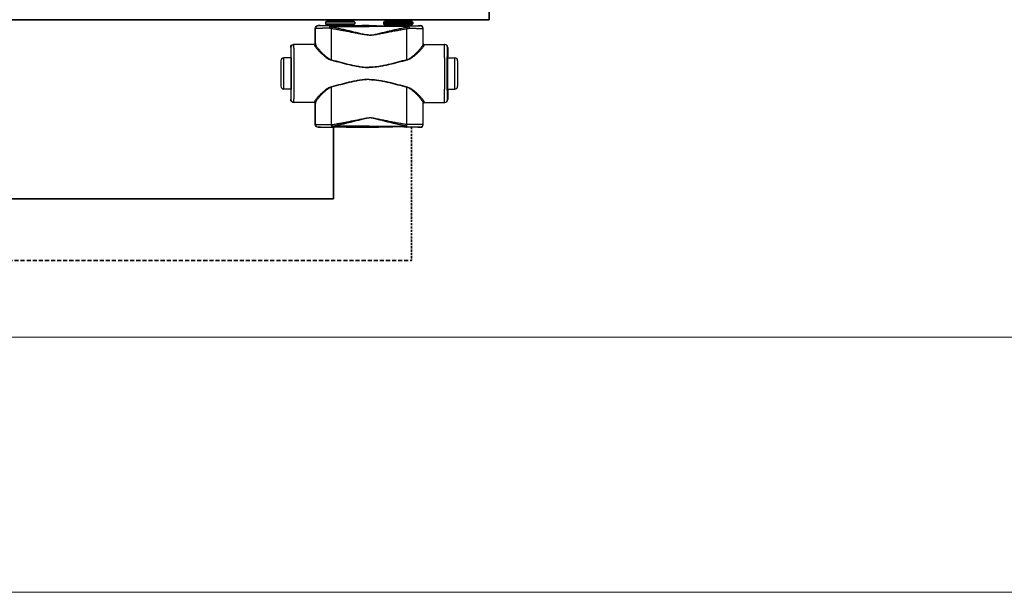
# Model space of a CAD drawing. Header units: millimetres. Extents: x 1279 to 58476, y -6899 to 74987.
# Tile 95 of 157: x 28401 to 29250, y -6899 to -6405. Entities that reach past the tile are written whole.
import ezdxf

# ---------------------------------------------------------------- set-up
doc = ezdxf.new("R2010")
doc.units = ezdxf.units.MM
for name, pattern in [('phl_thick', [0]), ('VERDECKT', [9.525, 6.35, -3.175]), ('ČÁRKOVANÁ', [0.75, 0.5, -0.25])]:
    doc.linetypes.add(name, pattern=pattern)
for name, color, linetype, lineweight in [('UT_POTRUBI - ZPÁTEČKA', 5, 'ČÁRKOVANÁ', 35), ('UT_SCHÉMA_PŘÍVOD', 10, 'Continuous', 35), ('UT_SCHÉMA_ZPÁTEČKA', 172, 'VERDECKT', 35), ('UT_ZAŘÍZENÍ - OT', 3, 'Continuous', 35), ('VZT_50 POPIS - OBECNE', 7, 'Continuous', 5)]:
    doc.layers.add(name, color=color, linetype=linetype, lineweight=lineweight)

msp = doc.modelspace()

# ---------------------------------------------------------------- linework, layer by layer
at = {"color": 0, "linetype": 'Continuous'}
for p, q in [((28665.21, -6406.86), (28664.91, -6407.16)), ((28690.11, -6407.16), (28664.91, -6407.16)), ((28664.91, -6407.16), (28664.91, -6408.56)), ((28664.91, -6408.56), (28665.87, -6409.51)), ((28664.91, -6408.56), (28690.11, -6408.56)), ((28689.81, -6406.86), (28665.21, -6406.86)), ((28689.01, -6406.06), (28666.01, -6406.06)), ((28666.01, -6406.06), (28666.01, -6406.76)), ((28689.01, -6406.76), (28666.01, -6406.76)), ((28687.91, -6404.96), (28667.11, -6404.96)), ((28689.01, -6406.06), (28689.01, -6406.76)), ((28690.11, -6408.56), (28689.16, -6409.51)), ((28689.81, -6406.86), (28690.11, -6407.16)), ((28690.11, -6407.16), (28690.11, -6408.56)), ((28715.21, -6406.86), (28714.91, -6407.16)), ((28714.91, -6407.16), (28740.11, -6407.16)), ((28714.91, -6407.16), (28714.91, -6408.56)), ((28740.11, -6408.56), (28714.91, -6408.56)), ((28714.91, -6408.56), (28715.87, -6409.51)), ((28715.21, -6406.86), (28739.81, -6406.86)), ((28716.01, -6406.06), (28716.01, -6406.76)), ((28716.01, -6406.06), (28739.01, -6406.06)), ((28716.01, -6406.76), (28739.01, -6406.76)), ((28717.11, -6404.96), (28737.91, -6404.96)), ((28739.01, -6406.06), (28739.01, -6406.76)), ((28740.11, -6408.56), (28739.16, -6409.51)), ((28739.81, -6406.86), (28740.11, -6407.16)), ((28740.11, -6407.16), (28740.11, -6408.56)), ((28656.14, -6412.68), (28656.01, -6412.56)), ((28656.01, -6425.56), (28656.01, -6412.56)), ((28658.64, -6410.18), (28658.51, -6410.06)), ((28660.17, -6410.06), (28658.51, -6410.06)), ((28660.51, -6410.16), (28660.17, -6410.06)), ((28665.87, -6409.51), (28689.16, -6409.51)), ((28666.01, -6409.87), (28689.01, -6409.87)), ((28666.01, -6409.87), (28666.01, -6410.23)), ((28673.66, -6410.25), (28668.81, -6410.25)), ((28668.81, -6410.95), (28668.81, -6410.25)), ((28668.81, -6410.95), (28702.51, -6410.95)), ((28702.51, -6410.25), (28681.37, -6410.25)), ((28689.01, -6409.87), (28689.01, -6410.23)), ((28696.26, -6410.06), (28694.51, -6410.16)), ((28702.51, -6410.06), (28696.26, -6410.06)), ((28702.51, -6410.06), (28708.77, -6410.06)), ((28702.51, -6410.25), (28723.66, -6410.25)), ((28736.22, -6410.95), (28702.51, -6410.95)), ((28708.77, -6410.06), (28710.51, -6410.16)), ((28739.16, -6409.51), (28715.87, -6409.51)), ((28739.01, -6409.87), (28716.01, -6409.87)), ((28716.01, -6409.87), (28716.01, -6410.23)), ((28731.37, -6410.25), (28736.22, -6410.25)), ((28736.22, -6410.95), (28736.22, -6410.25)), ((28739.01, -6409.87), (28739.01, -6410.23)), ((28744.51, -6410.16), (28744.86, -6410.06)), ((28744.86, -6410.06), (28746.51, -6410.06)), ((28746.39, -6410.18), (28746.51, -6410.06)), ((28748.89, -6412.68), (28749.01, -6412.56)), ((28749.01, -6425.56), (28749.01, -6412.56)), ((28656.01, -6425.56), (28656.12, -6425.56)), ((28749.01, -6425.56), (28748.91, -6425.56)), ((28635.02, -6428.86), (28634.81, -6428.86)), ((28634.81, -6428.86), (28634.81, -6437.01)), ((28655.32, -6426.36), (28637.32, -6426.36)), ((28749.71, -6426.36), (28767.71, -6426.36)), ((28770.01, -6428.86), (28770.21, -6428.86)), ((28770.21, -6428.86), (28770.21, -6437.01)), ((28626.31, -6440.36), (28626.31, -6462.36)), ((28635.06, -6437.86), (28628.81, -6437.86)), ((28628.81, -6464.86), (28628.81, -6437.86)), ((28634.81, -6437.01), (28635.02, -6437.36)), ((28635.21, -6437.37), (28635.21, -6437.36)), ((28769.82, -6437.37), (28769.82, -6437.36)), ((28769.97, -6437.86), (28776.21, -6437.86)), ((28770.21, -6437.01), (28770.01, -6437.36)), ((28776.21, -6464.86), (28776.21, -6437.86)), ((28778.71, -6440.36), (28778.71, -6462.36)), ((28635.06, -6464.86), (28628.81, -6464.86)), ((28635.02, -6465.36), (28634.81, -6465.71)), ((28634.81, -6465.71), (28634.81, -6473.86)), ((28635.21, -6465.36), (28635.21, -6465.35)), ((28769.82, -6465.36), (28769.82, -6465.35)), ((28769.97, -6464.86), (28776.21, -6464.86)), ((28770.01, -6465.36), (28770.21, -6465.71)), ((28770.21, -6465.71), (28770.21, -6473.86)), ((28634.81, -6473.86), (28635.02, -6473.86)), ((28655.32, -6476.36), (28637.32, -6476.36)), ((28749.71, -6476.36), (28767.71, -6476.36)), ((28770.21, -6473.86), (28770.01, -6473.86)), ((28656.12, -6477.16), (28656.01, -6477.16)), ((28656.01, -6495.26), (28656.01, -6477.16)), ((28748.91, -6477.16), (28749.01, -6477.16)), ((28749.01, -6495.26), (28749.01, -6477.16)), ((28656.01, -6495.26), (28656.13, -6495.14)), ((28658.51, -6497.76), (28658.63, -6497.64)), ((28660.17, -6497.76), (28658.51, -6497.76)), ((28660.51, -6497.66), (28660.17, -6497.76)), ((28670.06, -6495.51), (28670.24, -6495.51)), ((28670.38, -6497.57), (28670.56, -6497.57)), ((28702.51, -6496.82), (28670.56, -6496.82)), ((28670.56, -6497.57), (28670.56, -6496.82)), ((28670.56, -6497.57), (28671.82, -6497.57)), ((28683.21, -6497.57), (28702.51, -6497.57)), ((28696.26, -6497.76), (28694.51, -6497.66)), ((28702.51, -6497.76), (28696.26, -6497.76)), ((28702.51, -6496.82), (28734.47, -6496.82)), ((28721.82, -6497.57), (28702.51, -6497.57)), ((28702.51, -6497.76), (28708.77, -6497.76)), ((28708.77, -6497.76), (28710.51, -6497.66)), ((28734.47, -6497.57), (28733.21, -6497.57)), ((28734.47, -6497.57), (28734.47, -6496.82)), ((28734.65, -6497.57), (28734.47, -6497.57)), ((28734.97, -6495.51), (28734.79, -6495.51)), ((28744.51, -6497.66), (28744.86, -6497.76)), ((28744.86, -6497.76), (28746.51, -6497.76)), ((28746.51, -6497.76), (28746.4, -6497.64)), ((28749.01, -6495.26), (28748.9, -6495.14))]:
    msp.add_line(p, q, dxfattribs=at)
for centre, radius, start, end in [((28667.11, -6406.06), 1.1, 90, 180), ((28667.11, -6406.76), 1.1, 180, 185.21872), ((28687.91, -6406.06), 1.1, 0, 90), ((28687.91, -6406.76), 1.1, 354.78128, 0), ((28717.11, -6406.06), 1.1, 90, 180), ((28717.11, -6406.76), 1.1, 180, 185.21872), ((28737.91, -6406.06), 1.1, 0, 90), ((28737.91, -6406.76), 1.1, 354.78128, 0), ((28658.64, -6412.68), 2.5, 90.00246, 179.99754), ((28665.51, -6409.87), 0.5, 0, 45), ((28689.51, -6409.87), 0.5, 135, 180), ((28715.51, -6409.87), 0.5, 0, 45), ((28739.51, -6409.87), 0.5, 135, 180), ((28746.39, -6412.68), 2.5, 0.00246, 89.99754), ((28655.32, -6425.56), 0.8, 270.0036, 359.99724), ((28749.71, -6425.56), 0.8, 180.00276, 269.9964), ((28637.52, -6428.86), 2.5, 90.00225, 180.00111), ((28767.51, -6428.86), 2.5, 359.99889, 89.99775), ((28628.81, -6440.36), 2.5, 90, 180), ((26195.35, -6451.36), 2442.41, 359.68325, 0.31675), ((31209.68, -6451.36), 2442.41, 179.68325, 180.31675), ((28776.21, -6440.36), 2.5, 0, 90), ((28628.81, -6462.36), 2.5, 180, 270), ((28776.21, -6462.36), 2.5, 270, 0), ((28637.52, -6473.86), 2.5, 179.99889, 269.99775), ((28655.32, -6477.16), 0.8, 0.00276, 89.9964), ((28749.71, -6477.16), 0.8, 90.0036, 179.99724), ((28767.51, -6473.86), 2.5, 270.00225, 0.00111), ((28658.63, -6495.14), 2.5, 180.00246, 269.99754), ((28746.4, -6495.14), 2.5, 270.00246, 359.99754)]:
    msp.add_arc(centre, radius, start, end, dxfattribs=at)
at = {"color": 0, "linetype": 'Continuous', "extrusion": (0, 0, -1)}
for centre, major_axis, ratio, start_param, end_param in [((28658.51, -6412.56), (-1.77, 1.77), 0.999973, -0.785384, 0.785384), ((28677.51, -6410.16), (-17, 0), 0.005236, 4.941076, 6.283185), ((28677.51, -6410.16), (-17, 0), 0.005236, 3.141593, 4.483702), ((28655.21, -6425.56), (-0.8, 0), 0.999986, -3.141593, -1.659157), ((28637.32, -6428.86), (-2.5, 0), 0.999945, 0, 1.570796), ((28635.02, -6451.36), (0, 14), 0.010472, 0, 3.141593), ((28637.32, -6473.86), (-2.5, 0), 0.999945, -1.570796, 0), ((28655.21, -6477.16), (0.8, 0), 0.999986, -1.395381, 0), ((28658.51, -6495.26), (1.77, 1.77), 0.999973, -3.926977, -2.356208), ((28677.51, -6497.66), (-17, 0), 0.005236, 0, 1.229157), ((28677.51, -6497.66), (-17, 0), 0.005236, 1.912436, 3.141593)]:
    msp.add_ellipse(centre, major_axis=major_axis, ratio=ratio, start_param=start_param, end_param=end_param, dxfattribs=at)
at = {"color": 0, "linetype": 'Continuous'}
for centre, major_axis, ratio, start_param, end_param in [((28727.51, -6410.16), (17, 0), 0.005236, 3.141593, 4.483702), ((28727.51, -6410.16), (17, 0), 0.005236, 4.941076, 6.283185), ((28746.51, -6412.56), (1.77, 1.77), 0.999973, -0.785384, 0.785384), ((28749.81, -6425.56), (0.8, 0), 0.999986, -3.141593, -1.659157), ((28767.71, -6428.86), (2.5, 0), 0.999945, 0, 1.570796), ((28770.01, -6451.36), (0, 14), 0.010472, 0, 3.141593), ((28749.81, -6477.16), (-0.8, 0), 0.999986, -1.395381, 0), ((28767.71, -6473.86), (2.5, 0), 0.999945, -1.570796, 0), ((28727.51, -6497.66), (17, 0), 0.005236, 1.912436, 3.141593), ((28727.51, -6497.66), (17, 0), 0.005236, 0, 1.229157), ((28746.51, -6495.26), (-1.77, 1.77), 0.999973, -3.926977, -2.356208)]:
    msp.add_ellipse(centre, major_axis=major_axis, ratio=ratio, start_param=start_param, end_param=end_param, dxfattribs=at)
for points, knots in [([(28668.2, -6412.37), (28667.37, -6412.37), (28665.76, -6412.38), (28663.79, -6412.4), (28662.33, -6412.42), (28661.32, -6412.44), (28660.39, -6412.46), (28659.54, -6412.48), (28658.78, -6412.5), (28658.11, -6412.52), (28657.53, -6412.55), (28657.11, -6412.57), (28656.82, -6412.59), (28656.65, -6412.6), (28656.5, -6412.61), (28656.37, -6412.62), (28656.28, -6412.64), (28656.21, -6412.65), (28656.16, -6412.66), (28656.14, -6412.68), (28656.14, -6412.68)], [0, 0, 0, 0, 0.207034, 0.39928, 0.488214, 0.57154, 0.648707, 0.71921, 0.782588, 0.838437, 0.886403, 0.926186, 0.942933, 0.957549, 0.970012, 0.98031, 0.988432, 0.994377, 0.998178, 1, 1, 1, 1]), ([(28656.15, -6426.1), (28656.15, -6424.97), (28656.14, -6420.5), (28656.14, -6416.03), (28656.14, -6412.68)], [0, 0, 0, 0, 0.250733, 1, 1, 1, 1]), ([(28668.81, -6410.25), (28668.11, -6410.25), (28666.75, -6410.25), (28665.09, -6410.24), (28663.85, -6410.24), (28663, -6410.23), (28662.22, -6410.23), (28661.5, -6410.23), (28660.86, -6410.22), (28660.29, -6410.22), (28659.81, -6410.21), (28659.46, -6410.21), (28659.21, -6410.2), (28659.07, -6410.2), (28658.94, -6410.2), (28658.84, -6410.19), (28658.76, -6410.19), (28658.72, -6410.19), (28658.69, -6410.19), (28658.67, -6410.19), (28658.65, -6410.19), (28658.64, -6410.18), (28658.64, -6410.18), (28658.64, -6410.18)], [0, 0, 0, 0, 0.207653, 0.400343, 0.489423, 0.572844, 0.650059, 0.720565, 0.783909, 0.839692, 0.887568, 0.927242, 0.943927, 0.958477, 0.970869, 0.981088, 0.989117, 0.992306, 0.994945, 0.997032, 0.998568, 0.999554, 1, 1, 1, 1]), ([(28668.81, -6410.25), (28668.72, -6410.25), (28668.62, -6410.36), (28668.54, -6410.5), (28668.48, -6410.65), (28668.4, -6410.87), (28668.33, -6411.19), (28668.27, -6411.55), (28668.22, -6411.95), (28668.2, -6412.23), (28668.2, -6412.37)], [0, 0, 0, 0, 0.117156, 0.161001, 0.211236, 0.330442, 0.472834, 0.634922, 0.812344, 1, 1, 1, 1]), ([(28668.81, -6410.95), (28668.69, -6411.15), (28668.46, -6411.62), (28668.28, -6412.11), (28668.2, -6412.37)], [0, 0, 0, 0, 0.464895, 1, 1, 1, 1]), ([(28670.06, -6412.73), (28669.9, -6412.71), (28669.28, -6412.61), (28668.66, -6412.48), (28668.2, -6412.37)], [0, 0, 0, 0, 0.252579, 1, 1, 1, 1]), ([(28670.39, -6411.39), (28670.25, -6411.37), (28669.72, -6411.25), (28669.2, -6411.08), (28668.81, -6410.95)], [0, 0, 0, 0, 0.253704, 1, 1, 1, 1]), ([(28670.39, -6411.39), (28670.32, -6411.6), (28670.2, -6412.04), (28670.11, -6412.49), (28670.06, -6412.73)], [0, 0, 0, 0, 0.464569, 1, 1, 1, 1]), ([(28702.51, -6418.37), (28702.51, -6418.37), (28701.82, -6418.37), (28700.45, -6418.29), (28698.39, -6418.01), (28696.36, -6417.66), (28693.65, -6417.15), (28690.27, -6416.49), (28686.22, -6415.69), (28682.18, -6414.91), (28678.14, -6414.15), (28674.1, -6413.42), (28671.41, -6412.95), (28670.06, -6412.73)], [0.5000015, 0.5000015, 0.5000015, 0.5000015, 0.500002, 0.5313979, 0.5627848, 0.5941575, 0.6255147, 0.6881766, 0.7507583, 0.8132458, 0.8756245, 0.9378805, 1, 1, 1, 1]), ([(28670.08, -6439.5), (28670.08, -6437.26), (28670.07, -6428.34), (28670.07, -6419.42), (28670.06, -6412.73)], [0, 0, 0, 0, 0.250952, 1, 1, 1, 1]), ([(28702.51, -6418.19), (28702.51, -6418.19), (28702.17, -6418.19), (28701.48, -6418.16), (28700.11, -6418.03), (28698.41, -6417.75), (28696.38, -6417.33), (28694.37, -6416.87), (28692.36, -6416.4), (28689.69, -6415.76), (28686.36, -6414.96), (28682.36, -6414.01), (28678.37, -6413.1), (28674.38, -6412.22), (28671.72, -6411.66), (28670.39, -6411.39)], [0.499995, 0.499995, 0.499995, 0.499995, 0.4999958, 0.5157333, 0.5314718, 0.5629204, 0.5943483, 0.6257534, 0.6571339, 0.6884877, 0.7511054, 0.813586, 0.8759088, 0.9380534, 1, 1, 1, 1]), ([(28681.37, -6410.25), (28680.73, -6410.25), (28679.45, -6410.28), (28677.51, -6410.3), (28675.58, -6410.28), (28674.3, -6410.25), (28673.66, -6410.25)], [0, 0, 0, 0, 0.248355, 0.5, 0.751645, 1, 1, 1, 1]), ([(28702.51, -6418.19), (28702.51, -6418.19), (28702.86, -6418.19), (28703.55, -6418.16), (28704.92, -6418.03), (28706.62, -6417.75), (28708.65, -6417.33), (28710.66, -6416.87), (28712.67, -6416.4), (28715.34, -6415.76), (28718.67, -6414.96), (28722.67, -6414.01), (28726.66, -6413.1), (28730.65, -6412.22), (28733.31, -6411.66), (28734.64, -6411.39)], [0.499995, 0.499995, 0.499995, 0.499995, 0.4999958, 0.5157333, 0.5314718, 0.5629204, 0.5943483, 0.6257534, 0.6571339, 0.6884877, 0.7511054, 0.813586, 0.8759088, 0.9380534, 1, 1, 1, 1]), ([(28702.51, -6418.37), (28702.51, -6418.37), (28703.2, -6418.37), (28704.58, -6418.29), (28706.64, -6418.01), (28708.67, -6417.66), (28711.38, -6417.15), (28714.76, -6416.49), (28718.81, -6415.69), (28722.85, -6414.91), (28726.89, -6414.15), (28730.93, -6413.42), (28733.62, -6412.95), (28734.97, -6412.73)], [0.5000015, 0.5000015, 0.5000015, 0.5000015, 0.500002, 0.5313979, 0.5627848, 0.5941575, 0.6255147, 0.6881766, 0.7507583, 0.8132458, 0.8756245, 0.9378805, 1, 1, 1, 1]), ([(28723.66, -6410.25), (28724.3, -6410.25), (28725.58, -6410.28), (28727.51, -6410.3), (28729.45, -6410.28), (28730.73, -6410.25), (28731.37, -6410.25)], [0, 0, 0, 0, 0.248355, 0.5, 0.751645, 1, 1, 1, 1]), ([(28734.64, -6411.39), (28734.78, -6411.37), (28735.31, -6411.25), (28735.83, -6411.08), (28736.22, -6410.95)], [0, 0, 0, 0, 0.253704, 1, 1, 1, 1]), ([(28734.64, -6411.39), (28734.71, -6411.6), (28734.83, -6412.04), (28734.92, -6412.49), (28734.97, -6412.73)], [0, 0, 0, 0, 0.464569, 1, 1, 1, 1]), ([(28734.95, -6439.5), (28734.95, -6437.26), (28734.96, -6428.34), (28734.96, -6419.42), (28734.97, -6412.73)], [0, 0, 0, 0, 0.250952, 1, 1, 1, 1]), ([(28734.97, -6412.73), (28735.13, -6412.71), (28735.75, -6412.61), (28736.37, -6412.48), (28736.83, -6412.37)], [0, 0, 0, 0, 0.252579, 1, 1, 1, 1]), ([(28736.22, -6410.25), (28736.92, -6410.25), (28738.28, -6410.25), (28739.94, -6410.24), (28741.18, -6410.24), (28742.03, -6410.23), (28742.81, -6410.23), (28743.53, -6410.23), (28744.17, -6410.22), (28744.74, -6410.22), (28745.22, -6410.21), (28745.57, -6410.21), (28745.82, -6410.2), (28745.96, -6410.2), (28746.09, -6410.2), (28746.19, -6410.19), (28746.27, -6410.19), (28746.31, -6410.19), (28746.34, -6410.19), (28746.36, -6410.19), (28746.38, -6410.19), (28746.39, -6410.18), (28746.39, -6410.18), (28746.39, -6410.18)], [0, 0, 0, 0, 0.207653, 0.400343, 0.489423, 0.572844, 0.650059, 0.720565, 0.783909, 0.839692, 0.887568, 0.927242, 0.943927, 0.958477, 0.970869, 0.981088, 0.989117, 0.992306, 0.994945, 0.997032, 0.998568, 0.999554, 1, 1, 1, 1]), ([(28736.22, -6410.25), (28736.31, -6410.25), (28736.41, -6410.36), (28736.49, -6410.5), (28736.55, -6410.65), (28736.63, -6410.87), (28736.7, -6411.19), (28736.76, -6411.55), (28736.81, -6411.95), (28736.83, -6412.23), (28736.83, -6412.37)], [0, 0, 0, 0, 0.117156, 0.161001, 0.211236, 0.330442, 0.472834, 0.634922, 0.812344, 1, 1, 1, 1]), ([(28736.22, -6410.95), (28736.34, -6411.15), (28736.57, -6411.62), (28736.75, -6412.11), (28736.83, -6412.37)], [0, 0, 0, 0, 0.464895, 1, 1, 1, 1]), ([(28736.83, -6412.37), (28737.66, -6412.37), (28739.27, -6412.38), (28741.24, -6412.4), (28742.7, -6412.42), (28743.71, -6412.44), (28744.64, -6412.46), (28745.49, -6412.48), (28746.25, -6412.5), (28746.92, -6412.52), (28747.5, -6412.55), (28747.92, -6412.57), (28748.21, -6412.59), (28748.38, -6412.6), (28748.53, -6412.61), (28748.66, -6412.62), (28748.75, -6412.64), (28748.82, -6412.65), (28748.87, -6412.66), (28748.89, -6412.68), (28748.89, -6412.68)], [0, 0, 0, 0, 0.207034, 0.39928, 0.488214, 0.57154, 0.648707, 0.71921, 0.782588, 0.838437, 0.886403, 0.926186, 0.942933, 0.957549, 0.970012, 0.98031, 0.988432, 0.994377, 0.998178, 1, 1, 1, 1]), ([(28748.88, -6426.1), (28748.88, -6424.97), (28748.89, -6420.5), (28748.89, -6416.03), (28748.89, -6412.68)], [0, 0, 0, 0, 0.250733, 1, 1, 1, 1]), ([(28656.12, -6425.56), (28656.12, -6425.56), (28656.12, -6425.56), (28656.12, -6425.57), (28656.13, -6425.58), (28656.13, -6425.6), (28656.13, -6425.64), (28656.13, -6425.7), (28656.14, -6425.78), (28656.14, -6425.87), (28656.14, -6425.98), (28656.15, -6426.05), (28656.15, -6426.1)], [0, 0, 0, 0, 0.005057, 0.017214, 0.037015, 0.06455, 0.142921, 0.252392, 0.392925, 0.564459, 0.766871, 1, 1, 1, 1]), ([(28748.91, -6425.56), (28748.91, -6425.56), (28748.91, -6425.56), (28748.91, -6425.57), (28748.9, -6425.58), (28748.9, -6425.6), (28748.9, -6425.64), (28748.9, -6425.7), (28748.89, -6425.78), (28748.89, -6425.87), (28748.89, -6425.98), (28748.88, -6426.05), (28748.88, -6426.1)], [0, 0, 0, 0, 0.005057, 0.017214, 0.037015, 0.06455, 0.142921, 0.252392, 0.392925, 0.564459, 0.766871, 1, 1, 1, 1]), ([(28635.21, -6437.36), (28635.2, -6436.73), (28635.19, -6435.54), (28635.18, -6434.09), (28635.16, -6433.04), (28635.15, -6432.34), (28635.14, -6431.7), (28635.13, -6431.12), (28635.12, -6430.6), (28635.1, -6430.15), (28635.09, -6429.76), (28635.08, -6429.49), (28635.07, -6429.3), (28635.06, -6429.18), (28635.06, -6429.09), (28635.05, -6429.01), (28635.05, -6428.95), (28635.04, -6428.9), (28635.03, -6428.88), (28635.03, -6428.86), (28635.02, -6428.86)], [0, 0, 0, 0, 0.221931, 0.420259, 0.509783, 0.592499, 0.668149, 0.736495, 0.797321, 0.850436, 0.895675, 0.932895, 0.948462, 0.961984, 0.973451, 0.982856, 0.990196, 0.99547, 0.998697, 1, 1, 1, 1]), ([(28637.72, -6437.86), (28637.72, -6437.02), (28637.71, -6435.42), (28637.69, -6433.48), (28637.67, -6432.07), (28637.66, -6431.11), (28637.65, -6430.24), (28637.64, -6429.45), (28637.63, -6428.74), (28637.61, -6428.13), (28637.6, -6427.6), (28637.59, -6427.22), (28637.58, -6426.96), (28637.57, -6426.81), (28637.56, -6426.67), (28637.55, -6426.56), (28637.55, -6426.48), (28637.54, -6426.42), (28637.53, -6426.38), (28637.53, -6426.36), (28637.53, -6426.36), (28637.52, -6426.36)], [0, 0, 0, 0, 0.218984, 0.416191, 0.505653, 0.588551, 0.664564, 0.733396, 0.794781, 0.848478, 0.894279, 0.932006, 0.947796, 0.961515, 0.973152, 0.982695, 0.990138, 0.995479, 0.998726, 0.999584, 1, 1, 1, 1]), ([(28655.32, -6426.36), (28655.32, -6426.36), (28655.32, -6426.36), (28655.32, -6426.37), (28655.33, -6426.38), (28655.33, -6426.4), (28655.33, -6426.44), (28655.33, -6426.5), (28655.34, -6426.57), (28655.34, -6426.66), (28655.34, -6426.76), (28655.35, -6426.84), (28655.35, -6426.88)], [0, 0, 0, 0, 0.005122, 0.017304, 0.037118, 0.064661, 0.143035, 0.252499, 0.393016, 0.564526, 0.766907, 1, 1, 1, 1]), ([(28656.15, -6426.1), (28656.15, -6426.2), (28656.1, -6426.4), (28655.93, -6426.66), (28655.66, -6426.84), (28655.45, -6426.88), (28655.35, -6426.88)], [0, 0, 0, 0, 0.247572, 0.496581, 0.747591, 1, 1, 1, 1]), ([(28655.35, -6426.88), (28655.35, -6426.94), (28655.37, -6427.08), (28655.44, -6427.3), (28655.55, -6427.55), (28655.76, -6427.94), (28656.12, -6428.48), (28656.65, -6429.19), (28657.29, -6429.97), (28658.33, -6431.16), (28659.83, -6432.74), (28661.87, -6434.7), (28663.78, -6436.34), (28665.48, -6437.61), (28667.34, -6438.82), (28668.88, -6439.54), (28669.97, -6439.84)], [0, 0, 0, 0, 0.009694, 0.02127, 0.034861, 0.050494, 0.087694, 0.13227, 0.183417, 0.240322, 0.368483, 0.511765, 0.666448, 0.747227, 0.829948, 1, 1, 1, 1]), ([(28656.15, -6426.1), (28656.15, -6426.16), (28656.17, -6426.31), (28656.24, -6426.54), (28656.34, -6426.8), (28656.54, -6427.2), (28656.87, -6427.76), (28657.38, -6428.49), (28657.98, -6429.3), (28658.96, -6430.51), (28660.37, -6432.14), (28662.3, -6434.16), (28664.12, -6435.85), (28665.73, -6437.16), (28667.51, -6438.42), (28669.01, -6439.19), (28670.08, -6439.5)], [0, 0, 0, 0, 0.010286, 0.022433, 0.036551, 0.052653, 0.090607, 0.135698, 0.187142, 0.244158, 0.372094, 0.514728, 0.6685, 0.748767, 0.830965, 1, 1, 1, 1]), ([(28748.88, -6426.1), (28748.88, -6426.16), (28748.86, -6426.31), (28748.79, -6426.54), (28748.69, -6426.8), (28748.49, -6427.2), (28748.16, -6427.76), (28747.65, -6428.49), (28747.05, -6429.3), (28746.07, -6430.51), (28744.66, -6432.14), (28742.73, -6434.16), (28740.91, -6435.85), (28739.29, -6437.16), (28737.52, -6438.42), (28736.02, -6439.19), (28734.95, -6439.5)], [0, 0, 0, 0, 0.010286, 0.022433, 0.036551, 0.052653, 0.090607, 0.135698, 0.187142, 0.244158, 0.372094, 0.514728, 0.6685, 0.748767, 0.830965, 1, 1, 1, 1]), ([(28749.68, -6426.88), (28749.68, -6426.94), (28749.66, -6427.08), (28749.59, -6427.3), (28749.48, -6427.55), (28749.27, -6427.94), (28748.91, -6428.48), (28748.38, -6429.19), (28747.74, -6429.97), (28746.7, -6431.16), (28745.2, -6432.74), (28743.16, -6434.7), (28741.25, -6436.34), (28739.55, -6437.61), (28737.69, -6438.82), (28736.15, -6439.54), (28735.06, -6439.84)], [0, 0, 0, 0, 0.009694, 0.02127, 0.034861, 0.050494, 0.087694, 0.13227, 0.183417, 0.240322, 0.368483, 0.511765, 0.666448, 0.747227, 0.829948, 1, 1, 1, 1]), ([(28748.88, -6426.1), (28748.88, -6426.2), (28748.93, -6426.4), (28749.1, -6426.66), (28749.37, -6426.84), (28749.58, -6426.88), (28749.68, -6426.88)], [0, 0, 0, 0, 0.247572, 0.496581, 0.747591, 1, 1, 1, 1]), ([(28749.71, -6426.36), (28749.71, -6426.36), (28749.71, -6426.36), (28749.71, -6426.37), (28749.7, -6426.38), (28749.7, -6426.4), (28749.7, -6426.44), (28749.7, -6426.5), (28749.69, -6426.57), (28749.69, -6426.66), (28749.69, -6426.76), (28749.68, -6426.84), (28749.68, -6426.88)], [0, 0, 0, 0, 0.005122, 0.017304, 0.037118, 0.064661, 0.143035, 0.252499, 0.393016, 0.564526, 0.766907, 1, 1, 1, 1]), ([(28767.31, -6437.86), (28767.31, -6437.02), (28767.32, -6435.42), (28767.34, -6433.48), (28767.36, -6432.07), (28767.37, -6431.11), (28767.38, -6430.24), (28767.39, -6429.45), (28767.4, -6428.74), (28767.42, -6428.13), (28767.43, -6427.6), (28767.44, -6427.22), (28767.45, -6426.96), (28767.46, -6426.81), (28767.47, -6426.67), (28767.48, -6426.56), (28767.48, -6426.48), (28767.49, -6426.42), (28767.5, -6426.38), (28767.5, -6426.36), (28767.5, -6426.36), (28767.51, -6426.36)], [0, 0, 0, 0, 0.218984, 0.416191, 0.505653, 0.588551, 0.664564, 0.733396, 0.794781, 0.848478, 0.894279, 0.932006, 0.947796, 0.961515, 0.973152, 0.982695, 0.990138, 0.995479, 0.998726, 0.999584, 1, 1, 1, 1]), ([(28769.82, -6437.36), (28769.83, -6436.73), (28769.84, -6435.54), (28769.85, -6434.09), (28769.87, -6433.04), (28769.88, -6432.34), (28769.89, -6431.7), (28769.9, -6431.12), (28769.91, -6430.6), (28769.93, -6430.15), (28769.94, -6429.76), (28769.95, -6429.49), (28769.96, -6429.3), (28769.97, -6429.18), (28769.97, -6429.09), (28769.98, -6429.01), (28769.98, -6428.95), (28769.99, -6428.9), (28770, -6428.88), (28770, -6428.86), (28770.01, -6428.86)], [0, 0, 0, 0, 0.221931, 0.420259, 0.509783, 0.592499, 0.668149, 0.736495, 0.797321, 0.850436, 0.895675, 0.932895, 0.948462, 0.961984, 0.973451, 0.982856, 0.990196, 0.99547, 0.998697, 1, 1, 1, 1]), ([(28635.21, -6465.35), (28635.23, -6463.16), (28635.25, -6458.49), (28635.26, -6451.36), (28635.25, -6444.23), (28635.23, -6439.57), (28635.21, -6437.37)], [0, 0, 0, 0, 0.235226, 0.499987, 0.764754, 1, 1, 1, 1]), ([(28670.08, -6439.5), (28670.07, -6439.53), (28670.04, -6439.64), (28670, -6439.75), (28669.97, -6439.84)], [0, 0, 0, 0, 0.258378, 1, 1, 1, 1]), ([(28669.97, -6439.84), (28672.64, -6440.55), (28676.64, -6441.63), (28682, -6443), (28686.04, -6443.97), (28690.1, -6444.85), (28694.21, -6445.58), (28697.66, -6445.99), (28700.43, -6446.17), (28701.82, -6446.19), (28702.51, -6446.19), (28702.51, -6446.19)], [0, 0, 0, 0, 0.1245061, 0.1869228, 0.2494269, 0.3120016, 0.3746311, 0.4372993, 0.4686472, 0.4999998, 0.5, 0.5, 0.5, 0.5]), ([(28670.08, -6439.5), (28672.73, -6440.24), (28676.72, -6441.35), (28682.05, -6442.75), (28686.08, -6443.75), (28690.13, -6444.66), (28694.22, -6445.41), (28697.66, -6445.84), (28700.43, -6446.02), (28701.82, -6446.05), (28702.51, -6446.05), (28702.51, -6446.05)], [0, 0, 0, 0, 0.1244767, 0.1868883, 0.2493924, 0.3119715, 0.3746087, 0.437287, 0.4686409, 0.4999998, 0.5, 0.5, 0.5, 0.5]), ([(28734.95, -6439.5), (28732.3, -6440.24), (28728.31, -6441.35), (28722.98, -6442.75), (28718.95, -6443.75), (28714.9, -6444.66), (28710.81, -6445.41), (28707.37, -6445.84), (28704.6, -6446.02), (28703.21, -6446.05), (28702.51, -6446.05), (28702.51, -6446.05)], [0, 0, 0, 0, 0.1244767, 0.1868883, 0.2493924, 0.3119715, 0.3746087, 0.437287, 0.4686409, 0.4999998, 0.5, 0.5, 0.5, 0.5]), ([(28735.06, -6439.84), (28732.39, -6440.55), (28728.39, -6441.63), (28723.03, -6443), (28718.99, -6443.97), (28714.93, -6444.85), (28710.82, -6445.58), (28707.37, -6445.99), (28704.6, -6446.17), (28703.21, -6446.19), (28702.51, -6446.19), (28702.51, -6446.19)], [0, 0, 0, 0, 0.1245061, 0.1869228, 0.2494269, 0.3120016, 0.3746311, 0.4372993, 0.4686472, 0.4999998, 0.5, 0.5, 0.5, 0.5]), ([(28734.95, -6439.5), (28734.96, -6439.53), (28734.99, -6439.64), (28735.03, -6439.75), (28735.06, -6439.84)], [0, 0, 0, 0, 0.258378, 1, 1, 1, 1]), ([(28769.82, -6465.35), (28769.8, -6463.16), (28769.78, -6458.49), (28769.77, -6451.36), (28769.78, -6444.23), (28769.8, -6439.57), (28769.82, -6437.37)], [0, 0, 0, 0, 0.235226, 0.499987, 0.764754, 1, 1, 1, 1]), ([(28702.51, -6456.53), (28701.13, -6456.53), (28698.35, -6456.65), (28694.21, -6457.14), (28690.1, -6457.87), (28686.04, -6458.75), (28682, -6459.72), (28676.64, -6461.09), (28672.64, -6462.17), (28669.97, -6462.88)], [0.5, 0.5, 0.5, 0.5, 0.5626889, 0.6253582, 0.6879892, 0.7505657, 0.8130716, 0.8754902, 1, 1, 1, 1]), ([(28702.51, -6456.67), (28701.13, -6456.67), (28698.35, -6456.8), (28694.22, -6457.31), (28690.13, -6458.06), (28686.08, -6458.97), (28682.05, -6459.97), (28676.72, -6461.37), (28672.73, -6462.48), (28670.08, -6463.22)], [0.5, 0.5, 0.5, 0.5, 0.5627005, 0.6253799, 0.6880187, 0.7505997, 0.8131057, 0.8755193, 1, 1, 1, 1]), ([(28702.51, -6456.53), (28703.9, -6456.53), (28706.68, -6456.65), (28710.82, -6457.14), (28714.93, -6457.87), (28718.99, -6458.75), (28723.03, -6459.72), (28728.39, -6461.09), (28732.39, -6462.17), (28735.06, -6462.88)], [0.5, 0.5, 0.5, 0.5, 0.5626889, 0.6253582, 0.6879892, 0.7505657, 0.8130716, 0.8754902, 1, 1, 1, 1]), ([(28702.51, -6456.67), (28703.9, -6456.67), (28706.68, -6456.8), (28710.81, -6457.31), (28714.9, -6458.06), (28718.95, -6458.97), (28722.98, -6459.97), (28728.31, -6461.37), (28732.3, -6462.48), (28734.95, -6463.22)], [0.5, 0.5, 0.5, 0.5, 0.5627005, 0.6253799, 0.6880187, 0.7505997, 0.8131057, 0.8755193, 1, 1, 1, 1]), ([(28635.02, -6473.86), (28635.03, -6473.86), (28635.03, -6473.84), (28635.04, -6473.82), (28635.05, -6473.77), (28635.05, -6473.71), (28635.06, -6473.63), (28635.06, -6473.54), (28635.07, -6473.42), (28635.08, -6473.23), (28635.09, -6472.95), (28635.1, -6472.57), (28635.12, -6472.12), (28635.13, -6471.6), (28635.14, -6471.02), (28635.15, -6470.38), (28635.16, -6469.68), (28635.18, -6468.63), (28635.19, -6467.18), (28635.2, -6465.99), (28635.21, -6465.36)], [0, 0, 0, 0, 0.001303, 0.00453, 0.009804, 0.017144, 0.026549, 0.038016, 0.051538, 0.067105, 0.104325, 0.149564, 0.202679, 0.263505, 0.331851, 0.407501, 0.490217, 0.579741, 0.778069, 1, 1, 1, 1]), ([(28637.52, -6476.36), (28637.53, -6476.36), (28637.53, -6476.36), (28637.53, -6476.34), (28637.54, -6476.3), (28637.55, -6476.24), (28637.55, -6476.16), (28637.56, -6476.05), (28637.57, -6475.91), (28637.58, -6475.76), (28637.59, -6475.5), (28637.6, -6475.12), (28637.61, -6474.59), (28637.63, -6473.97), (28637.64, -6473.27), (28637.65, -6472.48), (28637.66, -6471.61), (28637.67, -6470.65), (28637.69, -6469.24), (28637.71, -6467.3), (28637.72, -6465.7), (28637.72, -6464.86)], [0, 0, 0, 0, 0.000416, 0.001274, 0.004521, 0.009862, 0.017305, 0.026849, 0.038485, 0.052204, 0.067994, 0.105721, 0.151522, 0.205219, 0.266604, 0.335437, 0.411449, 0.494347, 0.58381, 0.781016, 1, 1, 1, 1]), ([(28669.97, -6462.88), (28668.88, -6463.18), (28667.34, -6463.9), (28665.48, -6465.11), (28663.78, -6466.38), (28661.87, -6468.02), (28659.83, -6469.98), (28658.33, -6471.56), (28657.29, -6472.75), (28656.65, -6473.53), (28656.12, -6474.24), (28655.76, -6474.78), (28655.55, -6475.17), (28655.44, -6475.41), (28655.37, -6475.64), (28655.35, -6475.78), (28655.35, -6475.84)], [0, 0, 0, 0, 0.170052, 0.252774, 0.333553, 0.488235, 0.631517, 0.759678, 0.816583, 0.86773, 0.912306, 0.949506, 0.965139, 0.978731, 0.990306, 1, 1, 1, 1]), ([(28670.08, -6463.22), (28669.01, -6463.53), (28667.51, -6464.3), (28665.73, -6465.56), (28664.12, -6466.87), (28662.3, -6468.56), (28660.37, -6470.58), (28658.96, -6472.21), (28657.98, -6473.42), (28657.38, -6474.23), (28656.87, -6474.96), (28656.54, -6475.52), (28656.34, -6475.92), (28656.24, -6476.18), (28656.17, -6476.41), (28656.15, -6476.56), (28656.15, -6476.62)], [0, 0, 0, 0, 0.169036, 0.251233, 0.3315, 0.485272, 0.627906, 0.755842, 0.812858, 0.864302, 0.909393, 0.947347, 0.963449, 0.977567, 0.989714, 1, 1, 1, 1]), ([(28670.08, -6463.22), (28670.07, -6463.19), (28670.04, -6463.08), (28670, -6462.97), (28669.97, -6462.88)], [0, 0, 0, 0, 0.258378, 1, 1, 1, 1]), ([(28670.06, -6495.51), (28670.06, -6492.84), (28670.07, -6482.07), (28670.07, -6471.31), (28670.08, -6463.22)], [0, 0, 0, 0, 0.248459, 1, 1, 1, 1]), ([(28734.95, -6463.22), (28734.96, -6463.19), (28734.99, -6463.08), (28735.03, -6462.97), (28735.06, -6462.88)], [0, 0, 0, 0, 0.258378, 1, 1, 1, 1]), ([(28734.95, -6463.22), (28736.02, -6463.53), (28737.52, -6464.3), (28739.29, -6465.56), (28740.91, -6466.87), (28742.73, -6468.56), (28744.66, -6470.58), (28746.07, -6472.21), (28747.05, -6473.42), (28747.65, -6474.23), (28748.16, -6474.96), (28748.49, -6475.52), (28748.69, -6475.92), (28748.79, -6476.18), (28748.86, -6476.41), (28748.88, -6476.56), (28748.88, -6476.62)], [0, 0, 0, 0, 0.169036, 0.251233, 0.3315, 0.485272, 0.627906, 0.755842, 0.812858, 0.864302, 0.909393, 0.947347, 0.963449, 0.977567, 0.989714, 1, 1, 1, 1]), ([(28734.97, -6495.51), (28734.97, -6492.84), (28734.96, -6482.07), (28734.96, -6471.31), (28734.95, -6463.22)], [0, 0, 0, 0, 0.248459, 1, 1, 1, 1]), ([(28735.06, -6462.88), (28736.15, -6463.18), (28737.69, -6463.9), (28739.55, -6465.11), (28741.25, -6466.38), (28743.16, -6468.02), (28745.2, -6469.98), (28746.7, -6471.56), (28747.74, -6472.75), (28748.38, -6473.53), (28748.91, -6474.24), (28749.27, -6474.78), (28749.48, -6475.17), (28749.59, -6475.41), (28749.66, -6475.64), (28749.68, -6475.78), (28749.68, -6475.84)], [0, 0, 0, 0, 0.170052, 0.252774, 0.333553, 0.488235, 0.631517, 0.759678, 0.816583, 0.86773, 0.912306, 0.949506, 0.965139, 0.978731, 0.990306, 1, 1, 1, 1]), ([(28767.51, -6476.36), (28767.5, -6476.36), (28767.5, -6476.36), (28767.5, -6476.34), (28767.49, -6476.3), (28767.48, -6476.24), (28767.48, -6476.16), (28767.47, -6476.05), (28767.46, -6475.91), (28767.45, -6475.76), (28767.44, -6475.5), (28767.43, -6475.12), (28767.42, -6474.59), (28767.4, -6473.97), (28767.39, -6473.27), (28767.38, -6472.48), (28767.37, -6471.61), (28767.36, -6470.65), (28767.34, -6469.24), (28767.32, -6467.3), (28767.31, -6465.7), (28767.31, -6464.86)], [0, 0, 0, 0, 0.000416, 0.001274, 0.004521, 0.009862, 0.017305, 0.026849, 0.038485, 0.052204, 0.067994, 0.105721, 0.151522, 0.205219, 0.266604, 0.335437, 0.411449, 0.494347, 0.58381, 0.781016, 1, 1, 1, 1]), ([(28770.01, -6473.86), (28770, -6473.86), (28770, -6473.84), (28769.99, -6473.82), (28769.98, -6473.77), (28769.98, -6473.71), (28769.97, -6473.63), (28769.97, -6473.54), (28769.96, -6473.42), (28769.95, -6473.23), (28769.94, -6472.95), (28769.93, -6472.57), (28769.91, -6472.12), (28769.9, -6471.6), (28769.89, -6471.02), (28769.88, -6470.38), (28769.87, -6469.68), (28769.85, -6468.63), (28769.84, -6467.18), (28769.83, -6465.99), (28769.82, -6465.36)], [0, 0, 0, 0, 0.001303, 0.00453, 0.009804, 0.017144, 0.026549, 0.038016, 0.051538, 0.067105, 0.104325, 0.149564, 0.202679, 0.263505, 0.331851, 0.407501, 0.490217, 0.579741, 0.778069, 1, 1, 1, 1]), ([(28655.35, -6475.84), (28655.35, -6475.88), (28655.34, -6475.96), (28655.34, -6476.06), (28655.34, -6476.15), (28655.33, -6476.22), (28655.33, -6476.28), (28655.33, -6476.32), (28655.33, -6476.34), (28655.32, -6476.35), (28655.32, -6476.36), (28655.32, -6476.36), (28655.32, -6476.36)], [0, 0, 0, 0, 0.233093, 0.435474, 0.606984, 0.747501, 0.856965, 0.935339, 0.962882, 0.982696, 0.994878, 1, 1, 1, 1]), ([(28656.15, -6476.62), (28656.15, -6476.52), (28656.1, -6476.32), (28655.93, -6476.06), (28655.66, -6475.88), (28655.45, -6475.84), (28655.35, -6475.84)], [0, 0, 0, 0, 0.247572, 0.496581, 0.747591, 1, 1, 1, 1]), ([(28748.88, -6476.62), (28748.88, -6476.52), (28748.93, -6476.32), (28749.1, -6476.06), (28749.37, -6475.88), (28749.58, -6475.84), (28749.68, -6475.84)], [0, 0, 0, 0, 0.247572, 0.496581, 0.747591, 1, 1, 1, 1]), ([(28749.68, -6475.84), (28749.68, -6475.88), (28749.69, -6475.96), (28749.69, -6476.06), (28749.69, -6476.15), (28749.7, -6476.22), (28749.7, -6476.28), (28749.7, -6476.32), (28749.7, -6476.34), (28749.71, -6476.35), (28749.71, -6476.36), (28749.71, -6476.36), (28749.71, -6476.36)], [0, 0, 0, 0, 0.233093, 0.435474, 0.606984, 0.747501, 0.856965, 0.935339, 0.962882, 0.982696, 0.994878, 1, 1, 1, 1]), ([(28656.15, -6476.62), (28656.15, -6476.67), (28656.14, -6476.74), (28656.14, -6476.85), (28656.14, -6476.94), (28656.13, -6477.02), (28656.13, -6477.08), (28656.13, -6477.12), (28656.13, -6477.14), (28656.12, -6477.15), (28656.12, -6477.16), (28656.12, -6477.16), (28656.12, -6477.16)], [0, 0, 0, 0, 0.23313, 0.435541, 0.607074, 0.747608, 0.857079, 0.93545, 0.962985, 0.982786, 0.994943, 1, 1, 1, 1]), ([(28656.13, -6495.14), (28656.13, -6493.61), (28656.14, -6487.43), (28656.14, -6481.26), (28656.15, -6476.62)], [0, 0, 0, 0, 0.248801, 1, 1, 1, 1]), ([(28748.9, -6495.14), (28748.9, -6493.61), (28748.89, -6487.43), (28748.89, -6481.26), (28748.88, -6476.62)], [0, 0, 0, 0, 0.248801, 1, 1, 1, 1]), ([(28748.88, -6476.62), (28748.88, -6476.67), (28748.89, -6476.74), (28748.89, -6476.85), (28748.89, -6476.94), (28748.9, -6477.02), (28748.9, -6477.08), (28748.9, -6477.12), (28748.9, -6477.14), (28748.91, -6477.15), (28748.91, -6477.16), (28748.91, -6477.16), (28748.91, -6477.16)], [0, 0, 0, 0, 0.23313, 0.435541, 0.607074, 0.747608, 0.857079, 0.93545, 0.962985, 0.982786, 0.994943, 1, 1, 1, 1]), ([(28670.24, -6495.51), (28671.58, -6495.29), (28674.26, -6494.83), (28678.29, -6494.11), (28682.31, -6493.35), (28685.67, -6492.69), (28688.35, -6492.15), (28690.37, -6491.74), (28692.38, -6491.33), (28694.4, -6490.91), (28696.42, -6490.5), (28698.1, -6490.15), (28699.45, -6489.89), (28700.8, -6489.65), (28701.83, -6489.51), (28702.51, -6489.51)], [0, 0, 0, 0, 0.0621172, 0.1243716, 0.1867502, 0.2492392, 0.2805207, 0.3118245, 0.3431487, 0.3744915, 0.4058513, 0.4372266, 0.4529199, 0.4686172, 0.5, 0.5, 0.5, 0.5]), ([(28670.56, -6496.82), (28671.89, -6496.56), (28674.54, -6496), (28678.52, -6495.13), (28682.5, -6494.22), (28685.82, -6493.42), (28688.48, -6492.78), (28690.47, -6492.28), (28692.47, -6491.79), (28694.46, -6491.29), (28696.46, -6490.78), (28698.12, -6490.37), (28699.46, -6490.05), (28700.8, -6489.76), (28701.83, -6489.58), (28702.51, -6489.58)], [0, 0, 0, 0, 0.0619437, 0.1240868, 0.1864104, 0.2488944, 0.2801902, 0.3115184, 0.3428764, 0.3742614, 0.4056711, 0.4371032, 0.4528275, 0.4685577, 0.5, 0.5, 0.5, 0.5]), ([(28734.79, -6495.51), (28733.45, -6495.29), (28730.77, -6494.83), (28726.74, -6494.11), (28722.72, -6493.35), (28719.36, -6492.69), (28716.68, -6492.15), (28714.66, -6491.74), (28712.65, -6491.33), (28710.63, -6490.91), (28708.61, -6490.5), (28706.93, -6490.15), (28705.58, -6489.89), (28704.23, -6489.65), (28703.2, -6489.51), (28702.51, -6489.51)], [0, 0, 0, 0, 0.0621172, 0.1243716, 0.1867502, 0.2492392, 0.2805207, 0.3118245, 0.3431487, 0.3744915, 0.4058513, 0.4372266, 0.4529199, 0.4686172, 0.5, 0.5, 0.5, 0.5]), ([(28734.47, -6496.82), (28733.14, -6496.56), (28730.49, -6496), (28726.51, -6495.13), (28722.53, -6494.22), (28719.21, -6493.42), (28716.55, -6492.78), (28714.56, -6492.28), (28712.56, -6491.79), (28710.57, -6491.29), (28708.57, -6490.78), (28706.91, -6490.37), (28705.57, -6490.05), (28704.23, -6489.76), (28703.2, -6489.58), (28702.51, -6489.58)], [0, 0, 0, 0, 0.0619437, 0.1240868, 0.1864104, 0.2488944, 0.2801902, 0.3115184, 0.3428764, 0.3742614, 0.4056711, 0.4371032, 0.4528275, 0.4685577, 0.5, 0.5, 0.5, 0.5]), ([(28656.13, -6495.14), (28656.13, -6495.15), (28656.16, -6495.17), (28656.21, -6495.18), (28656.3, -6495.2), (28656.41, -6495.21), (28656.56, -6495.23), (28656.73, -6495.25), (28656.94, -6495.26), (28657.28, -6495.29), (28657.77, -6495.31), (28658.45, -6495.34), (28659.24, -6495.37), (28660.14, -6495.39), (28661.13, -6495.42), (28662.21, -6495.44), (28663.37, -6495.46), (28665.06, -6495.48), (28667.3, -6495.5), (28669.12, -6495.51), (28670.06, -6495.51)], [0, 0, 0, 0, 0.001901, 0.0058, 0.011886, 0.020197, 0.030732, 0.043479, 0.058422, 0.075536, 0.116153, 0.165047, 0.22186, 0.286169, 0.35749, 0.43527, 0.518903, 0.607727, 0.798032, 1, 1, 1, 1]), ([(28658.63, -6497.64), (28658.63, -6497.64), (28658.64, -6497.64), (28658.65, -6497.64), (28658.67, -6497.64), (28658.69, -6497.64), (28658.73, -6497.63), (28658.78, -6497.63), (28658.87, -6497.63), (28658.99, -6497.63), (28659.14, -6497.62), (28659.31, -6497.62), (28659.51, -6497.62), (28659.74, -6497.61), (28660.09, -6497.61), (28660.58, -6497.61), (28661.25, -6497.6), (28662, -6497.6), (28662.84, -6497.59), (28663.75, -6497.59), (28664.73, -6497.58), (28666.16, -6497.58), (28668.05, -6497.57), (28669.59, -6497.57), (28670.38, -6497.57)], [0, 0, 0, 0, 0.000442, 0.001439, 0.003, 0.005125, 0.007814, 0.011067, 0.019262, 0.029696, 0.04235, 0.057205, 0.074237, 0.093413, 0.114703, 0.163471, 0.220191, 0.284451, 0.355774, 0.433617, 0.517377, 0.606395, 0.797271, 1, 1, 1, 1]), ([(28670.38, -6497.57), (28670.36, -6497.57), (28670.32, -6497.54), (28670.29, -6497.48), (28670.27, -6497.41), (28670.24, -6497.33), (28670.21, -6497.19), (28670.14, -6496.85), (28670.09, -6496.28), (28670.06, -6495.78), (28670.06, -6495.51)], [0, 0, 0, 0, 0.03281, 0.058939, 0.09263, 0.134005, 0.182986, 0.302653, 0.616803, 1, 1, 1, 1]), ([(28670.56, -6497.57), (28670.54, -6497.57), (28670.5, -6497.54), (28670.47, -6497.48), (28670.44, -6497.41), (28670.42, -6497.33), (28670.38, -6497.19), (28670.32, -6496.85), (28670.27, -6496.28), (28670.24, -6495.78), (28670.24, -6495.51)], [0, 0, 0, 0, 0.032697, 0.058797, 0.092469, 0.133835, 0.182813, 0.302491, 0.616704, 1, 1, 1, 1]), ([(28670.56, -6496.82), (28670.49, -6496.62), (28670.38, -6496.19), (28670.28, -6495.75), (28670.24, -6495.51)], [0, 0, 0, 0, 0.463333, 1, 1, 1, 1]), ([(28671.82, -6497.57), (28672.28, -6497.57), (28673.22, -6497.54), (28674.63, -6497.45), (28676.07, -6497.38), (28677.51, -6497.36), (28678.96, -6497.38), (28680.4, -6497.45), (28681.81, -6497.54), (28682.75, -6497.57), (28683.21, -6497.57)], [0, 0, 0, 0, 0.12176, 0.246313, 0.372689, 0.5, 0.627311, 0.753687, 0.87824, 1, 1, 1, 1]), ([(28733.21, -6497.57), (28732.75, -6497.57), (28731.81, -6497.54), (28730.4, -6497.45), (28728.96, -6497.38), (28727.51, -6497.36), (28726.07, -6497.38), (28724.63, -6497.45), (28723.22, -6497.54), (28722.28, -6497.57), (28721.82, -6497.57)], [0, 0, 0, 0, 0.12176, 0.246313, 0.372689, 0.5, 0.627311, 0.753687, 0.87824, 1, 1, 1, 1]), ([(28734.47, -6497.57), (28734.49, -6497.57), (28734.53, -6497.54), (28734.56, -6497.48), (28734.59, -6497.41), (28734.61, -6497.33), (28734.65, -6497.19), (28734.71, -6496.85), (28734.76, -6496.28), (28734.79, -6495.78), (28734.79, -6495.51)], [0, 0, 0, 0, 0.032697, 0.058797, 0.092469, 0.133835, 0.182813, 0.302491, 0.616704, 1, 1, 1, 1]), ([(28734.47, -6496.82), (28734.54, -6496.62), (28734.65, -6496.19), (28734.75, -6495.75), (28734.79, -6495.51)], [0, 0, 0, 0, 0.463333, 1, 1, 1, 1]), ([(28734.65, -6497.57), (28734.67, -6497.57), (28734.71, -6497.54), (28734.74, -6497.48), (28734.76, -6497.41), (28734.79, -6497.33), (28734.82, -6497.19), (28734.89, -6496.85), (28734.94, -6496.28), (28734.97, -6495.78), (28734.97, -6495.51)], [0, 0, 0, 0, 0.03281, 0.058939, 0.09263, 0.134005, 0.182986, 0.302653, 0.616803, 1, 1, 1, 1]), ([(28746.4, -6497.64), (28746.4, -6497.64), (28746.39, -6497.64), (28746.38, -6497.64), (28746.36, -6497.64), (28746.34, -6497.64), (28746.3, -6497.63), (28746.25, -6497.63), (28746.16, -6497.63), (28746.04, -6497.63), (28745.89, -6497.62), (28745.72, -6497.62), (28745.52, -6497.62), (28745.29, -6497.61), (28744.94, -6497.61), (28744.45, -6497.61), (28743.78, -6497.6), (28743.03, -6497.6), (28742.19, -6497.59), (28741.28, -6497.59), (28740.3, -6497.58), (28738.87, -6497.58), (28736.98, -6497.57), (28735.44, -6497.57), (28734.65, -6497.57)], [0, 0, 0, 0, 0.000442, 0.001439, 0.003, 0.005125, 0.007814, 0.011067, 0.019262, 0.029696, 0.04235, 0.057205, 0.074237, 0.093413, 0.114703, 0.163471, 0.220191, 0.284451, 0.355774, 0.433617, 0.517377, 0.606395, 0.797271, 1, 1, 1, 1]), ([(28748.9, -6495.14), (28748.9, -6495.15), (28748.87, -6495.17), (28748.82, -6495.18), (28748.73, -6495.2), (28748.62, -6495.21), (28748.47, -6495.23), (28748.3, -6495.25), (28748.09, -6495.26), (28747.75, -6495.29), (28747.26, -6495.31), (28746.58, -6495.34), (28745.79, -6495.37), (28744.89, -6495.39), (28743.9, -6495.42), (28742.82, -6495.44), (28741.66, -6495.46), (28739.97, -6495.48), (28737.73, -6495.5), (28735.91, -6495.51), (28734.97, -6495.51)], [0, 0, 0, 0, 0.001901, 0.0058, 0.011886, 0.020197, 0.030732, 0.043479, 0.058422, 0.075536, 0.116153, 0.165047, 0.22186, 0.286169, 0.35749, 0.43527, 0.518903, 0.607727, 0.798032, 1, 1, 1, 1])]:
    msp.add_open_spline(points, degree=3, knots=knots, dxfattribs=at)
at = {"layer": 'UT_POTRUBI - ZPÁTEČKA', "ltscale": 7}
msp.add_line((24165.18, -6612.8), (28738.86, -6612.8), dxfattribs=at)
at = {"layer": 'UT_SCHÉMA_PŘÍVOD'}
for p, q in [((28671.82, -6497.57), (28671.82, -6559.62)), ((28671.82, -6559.62), (24299.89, -6559.62))]:
    msp.add_line(p, q, dxfattribs=at)
at = {"layer": 'UT_SCHÉMA_ZPÁTEČKA', "ltscale": 0.3}
msp.add_line((28738.86, -6497.59), (28738.86, -6612.8), dxfattribs=at)
at = {"layer": 'UT_ZAŘÍZENÍ - OT', "linetype": 'Continuous'}
for p, q in [((28805.83, -5904.96), (28805.83, -6404.96)), ((28805.83, -6404.96), (27605.83, -6404.96))]:
    msp.add_line(p, q, dxfattribs=at)
at = {"layer": 'VZT_50 POPIS - OBECNE', "linetype": 'phl_thick'}
for p, q in [((1278.79, -6678.99), (35150.33, -6678.99)), ((7635.51, -6678.99), (52959.02, -6678.99)), ((1278.79, -6898.99), (35150.33, -6898.99)), ((7635.51, -6898.99), (52959.02, -6898.99))]:
    msp.add_line(p, q, dxfattribs=at)

doc.saveas('drawing.dxf')
